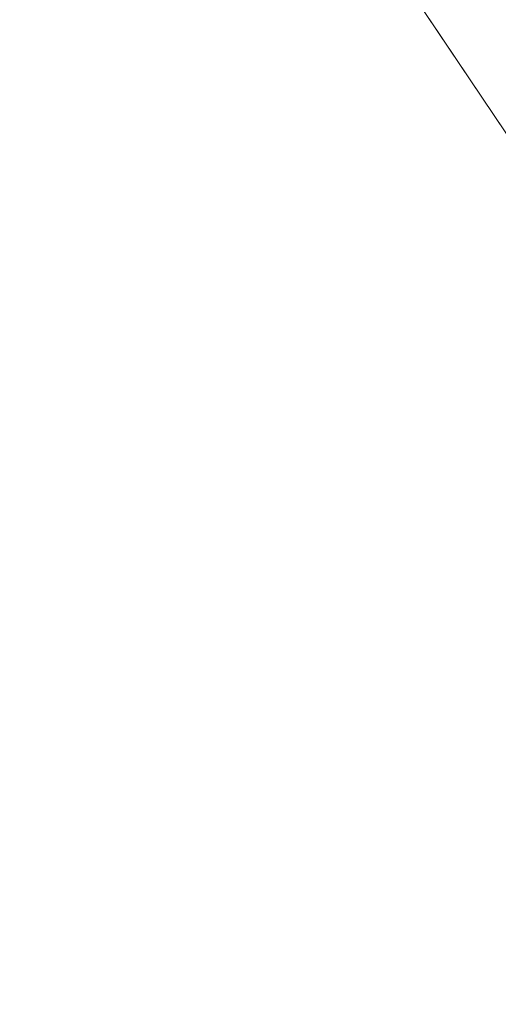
# Model space of a CAD drawing. Header units: centimetres. Extents: x -35.1 to 36.2, y 3.4 to 5.2.
# Tile 135 of 256: x -11.1292 to -11.1119, y 3.777 to 3.8126. Entities that reach past the tile are written whole.
import ezdxf

# ---------------------------------------------------------------- set-up
doc = ezdxf.new("R2010")
doc.units = ezdxf.units.CM
doc.header["$LTSCALE"] = 2.54
doc.layers.add('Lucido design-1', color=7, linetype='Continuous')

# ---------------------------------------------------------------- blocks, each defined once
blk = doc.blocks.new('Gruppo-4-1')
at = {"color": 7, "linetype": 'Continuous', "lineweight": 9}
blk.add_3dface([(-34.952766, 5.100212, -1872.215514), (-34.952766, 3.500212, -1872.215514), (36.079692, 3.500212, -1872.215514), (36.079692, 5.100212, -1872.215514)], dxfattribs=at)
for points, invisible_edges in [([(-11.129299, 3.812377, -1872.959334), (-11.131822, 3.816597, -1872.959334), (-11.13065, 3.816978, -1872.957318), (-11.128138, 3.812777, -1872.957318)], 15), ([(-11.117821, 3.816326, -1872.927046), (-11.117597, 3.816403, -1872.925326), (-11.115035, 3.81236, -1872.925326), (-11.115257, 3.812279, -1872.927046)], 15), ([(-11.114851, 3.812427, -1872.923631), (-11.115035, 3.81236, -1872.925326), (-11.117597, 3.816403, -1872.925326), (-11.117411, 3.816467, -1872.923631)], 15), ([(-11.117411, 3.816467, -1872.923631), (-11.117263, 3.816518, -1872.921959), (-11.114704, 3.81248, -1872.921959), (-11.114851, 3.812427, -1872.923631)], 15), ([(-11.114593, 3.812521, -1872.920311), (-11.114704, 3.81248, -1872.921959), (-11.117263, 3.816518, -1872.921959), (-11.11715, 3.816556, -1872.920311)], 15), ([(-11.11715, 3.816556, -1872.920311), (-11.117072, 3.816584, -1872.918688), (-11.114515, 3.812549, -1872.918688), (-11.114593, 3.812521, -1872.920311)], 15), ([(-11.114469, 3.812566, -1872.917089), (-11.114515, 3.812549, -1872.918688), (-11.117072, 3.816584, -1872.918688), (-11.117025, 3.816599, -1872.917089)], 15), ([(-11.118393, 3.816129, -1872.930554), (-11.115822, 3.812073, -1872.930554), (-11.116169, 3.811947, -1872.932342), (-11.118743, 3.816008, -1872.932342)], 15), ([(-11.118086, 3.816235, -1872.928788), (-11.115519, 3.812184, -1872.928788), (-11.115822, 3.812073, -1872.930554), (-11.118393, 3.816129, -1872.930554)], 15), ([(-11.115257, 3.812279, -1872.927046), (-11.115519, 3.812184, -1872.928788), (-11.118086, 3.816235, -1872.928788), (-11.117821, 3.816326, -1872.927046)], 15), ([(-11.119584, 3.815719, -1872.935985), (-11.117001, 3.811644, -1872.935985), (-11.117489, 3.811466, -1872.937837), (-11.120077, 3.81555, -1872.937837)], 15), ([(-11.11914, 3.815872, -1872.934153), (-11.116562, 3.811804, -1872.934153), (-11.117001, 3.811644, -1872.935985), (-11.119584, 3.815719, -1872.935985)], 15), ([(-11.118743, 3.816008, -1872.932342), (-11.116169, 3.811947, -1872.932342), (-11.116562, 3.811804, -1872.934153), (-11.11914, 3.815872, -1872.934153)], 15), ([(-11.120621, 3.815362, -1872.939711), (-11.118027, 3.811269, -1872.939711), (-11.118619, 3.811054, -1872.941603), (-11.121219, 3.815157, -1872.941603)], 15), ([(-11.120077, 3.81555, -1872.937837), (-11.117489, 3.811466, -1872.937837), (-11.118027, 3.811269, -1872.939711), (-11.120621, 3.815362, -1872.939711)], 15), ([(-11.121219, 3.815157, -1872.941603), (-11.118619, 3.811054, -1872.941603), (-11.119264, 3.810819, -1872.943514), (-11.121871, 3.814932, -1872.943514)], 15), ([(-11.122581, 3.814688, -1872.945443), (-11.119966, 3.810563, -1872.945443), (-11.120726, 3.810286, -1872.947388), (-11.123349, 3.814424, -1872.947388)], 15), ([(-11.121871, 3.814932, -1872.943514), (-11.119264, 3.810819, -1872.943514), (-11.119966, 3.810563, -1872.945443), (-11.122581, 3.814688, -1872.945443)], 15), ([(-11.123349, 3.814424, -1872.947388), (-11.120726, 3.810286, -1872.947388), (-11.121546, 3.809987, -1872.949348), (-11.124177, 3.814139, -1872.949348)], 15), ([(-11.124177, 3.814139, -1872.949348), (-11.121546, 3.809987, -1872.949348), (-11.122428, 3.809666, -1872.951323), (-11.125069, 3.813832, -1872.951323)], 15), ([(-11.125069, 3.813832, -1872.951323), (-11.122428, 3.809666, -1872.951323), (-11.123374, 3.809321, -1872.953311), (-11.126025, 3.813504, -1872.953311)], 15), ([(-11.110801, 3.807178, -1872.915514), (-11.114437, 3.812583, -1872.915514), (-11.11511, 3.813585, -1872.715514), (-11.111718, 3.808541, -1872.715514)], 10), ([(-11.111718, 3.808541, -1872.715514), (-11.11511, 3.813585, -1872.715514), (-11.114425, 3.812582, -1872.713294), (-11.111711, 3.808537, -1872.713294)], 14), ([(-11.126025, 3.813504, -1872.953311), (-11.123374, 3.809321, -1872.953311), (-11.124386, 3.808952, -1872.955309), (-11.127047, 3.813152, -1872.955309)], 15), ([(-11.110232, 3.809108, -1872.699636), (-11.112929, 3.813127, -1872.699636), (-11.112447, 3.813303, -1872.697318), (-11.109755, 3.809291, -1872.697318)], 15), ([(-11.109755, 3.809291, -1872.697318), (-11.112447, 3.813303, -1872.697318), (-11.111895, 3.813504, -1872.694993), (-11.10921, 3.809502, -1872.694993)], 15), ([(-11.127047, 3.813152, -1872.955309), (-11.124386, 3.808952, -1872.955309), (-11.125465, 3.808559, -1872.957318), (-11.128138, 3.812777, -1872.957318)], 15), ([(-11.111259, 3.808711, -1872.706529), (-11.113968, 3.812749, -1872.706529), (-11.113688, 3.812851, -1872.704243), (-11.110982, 3.808818, -1872.704243)], 15), ([(-11.110982, 3.808818, -1872.704243), (-11.113688, 3.812851, -1872.704243), (-11.113342, 3.812977, -1872.701944), (-11.11064, 3.80895, -1872.701944)], 15), ([(-11.11064, 3.80895, -1872.701944), (-11.113342, 3.812977, -1872.701944), (-11.112929, 3.813127, -1872.699636), (-11.110232, 3.809108, -1872.699636)], 15), ([(-11.128138, 3.812777, -1872.957318), (-11.125465, 3.808559, -1872.957318), (-11.126614, 3.80814, -1872.959334), (-11.129299, 3.812377, -1872.959334)], 15), ([(-11.111877, 3.808473, -1872.920311), (-11.111987, 3.808431, -1872.921959), (-11.114704, 3.81248, -1872.921959), (-11.114593, 3.812521, -1872.920311)], 15), ([(-11.114593, 3.812521, -1872.920311), (-11.114515, 3.812549, -1872.918688), (-11.1118, 3.808503, -1872.918688), (-11.111877, 3.808473, -1872.920311)], 15), ([(-11.111755, 3.80852, -1872.917089), (-11.1118, 3.808503, -1872.918688), (-11.114515, 3.812549, -1872.918688), (-11.114469, 3.812566, -1872.917089)], 15), ([(-11.114469, 3.812566, -1872.917089), (-11.114437, 3.812583, -1872.915514), (-11.110801, 3.807178, -1872.915514), (-11.111755, 3.80852, -1872.917089)], 13), ([(-11.111711, 3.808537, -1872.713294), (-11.114425, 3.812582, -1872.713294), (-11.114335, 3.812615, -1872.711056), (-11.111622, 3.808572, -1872.711056)], 15), ([(-11.111622, 3.808572, -1872.711056), (-11.114335, 3.812615, -1872.711056), (-11.114183, 3.81267, -1872.7088), (-11.111472, 3.808629, -1872.7088)], 15), ([(-11.111472, 3.808629, -1872.7088), (-11.114183, 3.81267, -1872.7088), (-11.113968, 3.812749, -1872.706529), (-11.111259, 3.808711, -1872.706529)], 15), ([(-11.129299, 3.812377, -1872.959334), (-11.126614, 3.80814, -1872.959334), (-11.127834, 3.807696, -1872.961357), (-11.130532, 3.811953, -1872.961357)], 15), ([(-11.113092, 3.808005, -1872.930554), (-11.115822, 3.812073, -1872.930554), (-11.115519, 3.812184, -1872.928788), (-11.112792, 3.80812, -1872.928788)], 15), ([(-11.112533, 3.80822, -1872.927046), (-11.112792, 3.80812, -1872.928788), (-11.115519, 3.812184, -1872.928788), (-11.115257, 3.812279, -1872.927046)], 15), ([(-11.115257, 3.812279, -1872.927046), (-11.115035, 3.81236, -1872.925326), (-11.112314, 3.808305, -1872.925326), (-11.112533, 3.80822, -1872.927046)], 15), ([(-11.112132, 3.808375, -1872.923631), (-11.112314, 3.808305, -1872.925326), (-11.115035, 3.81236, -1872.925326), (-11.114851, 3.812427, -1872.923631)], 15), ([(-11.114851, 3.812427, -1872.923631), (-11.114704, 3.81248, -1872.921959), (-11.111987, 3.808431, -1872.921959), (-11.112132, 3.808375, -1872.923631)], 15), ([(-11.130532, 3.811953, -1872.961357), (-11.127834, 3.807696, -1872.961357), (-11.129127, 3.807225, -1872.963384), (-11.131839, 3.811504, -1872.963384)], 15), ([(-11.114258, 3.807555, -1872.935985), (-11.117001, 3.811644, -1872.935985), (-11.116562, 3.811804, -1872.934153), (-11.113823, 3.807723, -1872.934153)], 15), ([(-11.113823, 3.807723, -1872.934153), (-11.116562, 3.811804, -1872.934153), (-11.116169, 3.811947, -1872.932342), (-11.113435, 3.807872, -1872.932342)], 15), ([(-11.113435, 3.807872, -1872.932342), (-11.116169, 3.811947, -1872.932342), (-11.115822, 3.812073, -1872.930554), (-11.113092, 3.808005, -1872.930554)], 15), ([(-11.131839, 3.811504, -1872.963384), (-11.129127, 3.807225, -1872.963384), (-11.130494, 3.806726, -1872.965413), (-11.133221, 3.811028, -1872.965413)], 15), ([(-11.115273, 3.807164, -1872.939711), (-11.118027, 3.811269, -1872.939711), (-11.117489, 3.811466, -1872.937837), (-11.11474, 3.807369, -1872.937837)], 15), ([(-11.11474, 3.807369, -1872.937837), (-11.117489, 3.811466, -1872.937837), (-11.117001, 3.811644, -1872.935985), (-11.114258, 3.807555, -1872.935985)], 15), ([(-11.115857, 3.806938, -1872.941603), (-11.118619, 3.811054, -1872.941603), (-11.118027, 3.811269, -1872.939711), (-11.115273, 3.807164, -1872.939711)], 15), ([(-11.117189, 3.806425, -1872.945443), (-11.119966, 3.810563, -1872.945443), (-11.119264, 3.810819, -1872.943514), (-11.116495, 3.806692, -1872.943514)], 15), ([(-11.116495, 3.806692, -1872.943514), (-11.119264, 3.810819, -1872.943514), (-11.118619, 3.811054, -1872.941603), (-11.115857, 3.806938, -1872.941603)], 15), ([(-11.117941, 3.806135, -1872.947388), (-11.120726, 3.810286, -1872.947388), (-11.119966, 3.810563, -1872.945443), (-11.117189, 3.806425, -1872.945443)], 15), ([(-11.118752, 3.805822, -1872.949348), (-11.121546, 3.809987, -1872.949348), (-11.120726, 3.810286, -1872.947388), (-11.117941, 3.806135, -1872.947388)], 15), ([(-11.120559, 3.805125, -1872.953311), (-11.123374, 3.809321, -1872.953311), (-11.122428, 3.809666, -1872.951323), (-11.119624, 3.805486, -1872.951323)], 15), ([(-11.119624, 3.805486, -1872.951323), (-11.122428, 3.809666, -1872.951323), (-11.121546, 3.809987, -1872.949348), (-11.118752, 3.805822, -1872.949348)], 15), ([(-11.121559, 3.80474, -1872.955309), (-11.124386, 3.808952, -1872.955309), (-11.123374, 3.809321, -1872.953311), (-11.120559, 3.805125, -1872.953311)], 15), ([(-11.122626, 3.804328, -1872.957318), (-11.125465, 3.808559, -1872.957318), (-11.124386, 3.808952, -1872.955309), (-11.121559, 3.80474, -1872.955309)], 15), ([(-11.123762, 3.80389, -1872.959334), (-11.126614, 3.80814, -1872.959334), (-11.125465, 3.808559, -1872.957318), (-11.122626, 3.804328, -1872.957318)], 15), ([(-11.109647, 3.804153, -1872.927046), (-11.109903, 3.804048, -1872.928788), (-11.112792, 3.80812, -1872.928788), (-11.112533, 3.80822, -1872.927046)], 15), ([(-11.112533, 3.80822, -1872.927046), (-11.112314, 3.808305, -1872.925326), (-11.10943, 3.804241, -1872.925326), (-11.109647, 3.804153, -1872.927046)], 15), ([(-11.109251, 3.804314, -1872.923631), (-11.10943, 3.804241, -1872.925326), (-11.112314, 3.808305, -1872.925326), (-11.112132, 3.808375, -1872.923631)], 15), ([(-11.112132, 3.808375, -1872.923631), (-11.111987, 3.808431, -1872.921959), (-11.109107, 3.804372, -1872.921959), (-11.109251, 3.804314, -1872.923631)], 15), ([(-11.108999, 3.804417, -1872.920311), (-11.109107, 3.804372, -1872.921959), (-11.111987, 3.808431, -1872.921959), (-11.111877, 3.808473, -1872.920311)], 15), ([(-11.124968, 3.803425, -1872.961357), (-11.127834, 3.807696, -1872.961357), (-11.126614, 3.80814, -1872.959334), (-11.123762, 3.80389, -1872.959334)], 15), ([(-11.113435, 3.807872, -1872.932342), (-11.110538, 3.803789, -1872.932342), (-11.110921, 3.803633, -1872.934153), (-11.113823, 3.807723, -1872.934153)], 15), ([(-11.113092, 3.808005, -1872.930554), (-11.110199, 3.803927, -1872.930554), (-11.110538, 3.803789, -1872.932342), (-11.113435, 3.807872, -1872.932342)], 15), ([(-11.112792, 3.80812, -1872.928788), (-11.109903, 3.804048, -1872.928788), (-11.110199, 3.803927, -1872.930554), (-11.113092, 3.808005, -1872.930554)], 15), ([(-11.126247, 3.802932, -1872.963384), (-11.129127, 3.807225, -1872.963384), (-11.127834, 3.807696, -1872.961357), (-11.124968, 3.803425, -1872.961357)], 15), ([(-11.114258, 3.807555, -1872.935985), (-11.11135, 3.803458, -1872.935985), (-11.111827, 3.803264, -1872.937837), (-11.11474, 3.807369, -1872.937837)], 15), ([(-11.113823, 3.807723, -1872.934153), (-11.110921, 3.803633, -1872.934153), (-11.11135, 3.803458, -1872.935985), (-11.114258, 3.807555, -1872.935985)], 15), ([(-11.127599, 3.802411, -1872.965413), (-11.130494, 3.806726, -1872.965413), (-11.129127, 3.807225, -1872.963384), (-11.126247, 3.802932, -1872.963384)], 15), ([(-11.115273, 3.807164, -1872.939711), (-11.112353, 3.803049, -1872.939711), (-11.112931, 3.802814, -1872.941603), (-11.115857, 3.806938, -1872.941603)], 15), ([(-11.11474, 3.807369, -1872.937837), (-11.111827, 3.803264, -1872.937837), (-11.112353, 3.803049, -1872.939711), (-11.115273, 3.807164, -1872.939711)], 15), ([(-11.115857, 3.806938, -1872.941603), (-11.112931, 3.802814, -1872.941603), (-11.113561, 3.802557, -1872.943514), (-11.116495, 3.806692, -1872.943514)], 15), ([(-11.129026, 3.80186, -1872.967443), (-11.131938, 3.8062, -1872.967443), (-11.130494, 3.806726, -1872.965413), (-11.127599, 3.802411, -1872.965413)], 15), ([(-11.116495, 3.806692, -1872.943514), (-11.113561, 3.802557, -1872.943514), (-11.114247, 3.802278, -1872.945443), (-11.117189, 3.806425, -1872.945443)], 15), ([(-11.13053, 3.80128, -1872.96947), (-11.133459, 3.805646, -1872.96947), (-11.131938, 3.8062, -1872.967443), (-11.129026, 3.80186, -1872.967443)], 15), ([(-11.117941, 3.806135, -1872.947388), (-11.114989, 3.801975, -1872.947388), (-11.11579, 3.801649, -1872.949348), (-11.118752, 3.805822, -1872.949348)], 15), ([(-11.117189, 3.806425, -1872.945443), (-11.114247, 3.802278, -1872.945443), (-11.114989, 3.801975, -1872.947388), (-11.117941, 3.806135, -1872.947388)], 15), ([(-11.118752, 3.805822, -1872.949348), (-11.11579, 3.801649, -1872.949348), (-11.116652, 3.801298, -1872.951323), (-11.119624, 3.805486, -1872.951323)], 15), ([(-11.119624, 3.805486, -1872.951323), (-11.116652, 3.801298, -1872.951323), (-11.117576, 3.800921, -1872.953311), (-11.120559, 3.805125, -1872.953311)], 15), ([(-11.120559, 3.805125, -1872.953311), (-11.117576, 3.800921, -1872.953311), (-11.118564, 3.800518, -1872.955309), (-11.121559, 3.80474, -1872.955309)], 15), ([(-11.121559, 3.80474, -1872.955309), (-11.118564, 3.800518, -1872.955309), (-11.119618, 3.800088, -1872.957318), (-11.122626, 3.804328, -1872.957318)], 15), ([(-11.122626, 3.804328, -1872.957318), (-11.119618, 3.800088, -1872.957318), (-11.12074, 3.799631, -1872.959334), (-11.123762, 3.80389, -1872.959334)], 15), ([(-11.123762, 3.80389, -1872.959334), (-11.12074, 3.799631, -1872.959334), (-11.121932, 3.799145, -1872.961357), (-11.124968, 3.803425, -1872.961357)], 15), ([(-11.124968, 3.803425, -1872.961357), (-11.121932, 3.799145, -1872.961357), (-11.123195, 3.798631, -1872.963384), (-11.126247, 3.802932, -1872.963384)], 15), ([(-11.109265, 3.798931, -1872.939711), (-11.112353, 3.803049, -1872.939711), (-11.111827, 3.803264, -1872.937837), (-11.108746, 3.799154, -1872.937837)], 15), ([(-11.126247, 3.802932, -1872.963384), (-11.123195, 3.798631, -1872.963384), (-11.12453, 3.798086, -1872.965413), (-11.127599, 3.802411, -1872.965413)], 15), ([(-11.109835, 3.798685, -1872.941603), (-11.112931, 3.802814, -1872.941603), (-11.112353, 3.803049, -1872.939711), (-11.109265, 3.798931, -1872.939711)], 15), ([(-11.111134, 3.798126, -1872.945443), (-11.114247, 3.802278, -1872.945443), (-11.113561, 3.802557, -1872.943514), (-11.110458, 3.798417, -1872.943514)], 15), ([(-11.110458, 3.798417, -1872.943514), (-11.113561, 3.802557, -1872.943514), (-11.112931, 3.802814, -1872.941603), (-11.109835, 3.798685, -1872.941603)], 15), ([(-11.127599, 3.802411, -1872.965413), (-11.12453, 3.798086, -1872.965413), (-11.12594, 3.797512, -1872.967443), (-11.129026, 3.80186, -1872.967443)], 15), ([(-11.111867, 3.797811, -1872.947388), (-11.114989, 3.801975, -1872.947388), (-11.114247, 3.802278, -1872.945443), (-11.111134, 3.798126, -1872.945443)], 15), ([(-11.129026, 3.80186, -1872.967443), (-11.12594, 3.797512, -1872.967443), (-11.127426, 3.796906, -1872.96947), (-11.13053, 3.80128, -1872.96947)], 15), ([(-11.112658, 3.79747, -1872.949348), (-11.11579, 3.801649, -1872.949348), (-11.114989, 3.801975, -1872.947388), (-11.111867, 3.797811, -1872.947388)], 15), ([(-11.113508, 3.797104, -1872.951323), (-11.116652, 3.801298, -1872.951323), (-11.11579, 3.801649, -1872.949348), (-11.112658, 3.79747, -1872.949348)], 15), ([(-11.13053, 3.80128, -1872.96947), (-11.127426, 3.796906, -1872.96947), (-11.12899, 3.796269, -1872.971493), (-11.132113, 3.80067, -1872.971493)], 15), ([(-11.11442, 3.796712, -1872.953311), (-11.117576, 3.800921, -1872.953311), (-11.116652, 3.801298, -1872.951323), (-11.113508, 3.797104, -1872.951323)], 15), ([(-11.115395, 3.796292, -1872.955309), (-11.118564, 3.800518, -1872.955309), (-11.117576, 3.800921, -1872.953311), (-11.11442, 3.796712, -1872.953311)], 15), ([(-11.132113, 3.80067, -1872.971493), (-11.12899, 3.796269, -1872.971493), (-11.130631, 3.7956, -1872.973508), (-11.133775, 3.800029, -1872.973508)], 15), ([(-11.116436, 3.795844, -1872.957318), (-11.119618, 3.800088, -1872.957318), (-11.118564, 3.800518, -1872.955309), (-11.115395, 3.796292, -1872.955309)], 15), ([(-11.117544, 3.795367, -1872.959334), (-11.12074, 3.799631, -1872.959334), (-11.119618, 3.800088, -1872.957318), (-11.116436, 3.795844, -1872.957318)], 15), ([(-11.11872, 3.794861, -1872.961357), (-11.121932, 3.799145, -1872.961357), (-11.12074, 3.799631, -1872.959334), (-11.117544, 3.795367, -1872.959334)], 15), ([(-11.119966, 3.794324, -1872.963384), (-11.123195, 3.798631, -1872.963384), (-11.121932, 3.799145, -1872.961357), (-11.11872, 3.794861, -1872.961357)], 15), ([(-11.121285, 3.793757, -1872.965413), (-11.12453, 3.798086, -1872.965413), (-11.123195, 3.798631, -1872.963384), (-11.119966, 3.794324, -1872.963384)], 15), ([(-11.122676, 3.793158, -1872.967443), (-11.12594, 3.797512, -1872.967443), (-11.12453, 3.798086, -1872.965413), (-11.121285, 3.793757, -1872.965413)], 15), ([(-11.111867, 3.797811, -1872.947388), (-11.108571, 3.793646, -1872.947388), (-11.109351, 3.793292, -1872.949348), (-11.112658, 3.79747, -1872.949348)], 15), ([(-11.124143, 3.792527, -1872.96947), (-11.127426, 3.796906, -1872.96947), (-11.12594, 3.797512, -1872.967443), (-11.122676, 3.793158, -1872.967443)], 15), ([(-11.112658, 3.79747, -1872.949348), (-11.109351, 3.793292, -1872.949348), (-11.110189, 3.792911, -1872.951323), (-11.113508, 3.797104, -1872.951323)], 15), ([(-11.125686, 3.791862, -1872.971493), (-11.12899, 3.796269, -1872.971493), (-11.127426, 3.796906, -1872.96947), (-11.124143, 3.792527, -1872.96947)], 15), ([(-11.113508, 3.797104, -1872.951323), (-11.110189, 3.792911, -1872.951323), (-11.111089, 3.792502, -1872.953311), (-11.11442, 3.796712, -1872.953311)], 15), ([(-11.11442, 3.796712, -1872.953311), (-11.111089, 3.792502, -1872.953311), (-11.112051, 3.792065, -1872.955309), (-11.115395, 3.796292, -1872.955309)], 15), ([(-11.127307, 3.791165, -1872.973508), (-11.130631, 3.7956, -1872.973508), (-11.12899, 3.796269, -1872.971493), (-11.125686, 3.791862, -1872.971493)], 15), ([(-11.115395, 3.796292, -1872.955309), (-11.112051, 3.792065, -1872.955309), (-11.113077, 3.791599, -1872.957318), (-11.116436, 3.795844, -1872.957318)], 15), ([(-11.116436, 3.795844, -1872.957318), (-11.113077, 3.791599, -1872.957318), (-11.114169, 3.791103, -1872.959334), (-11.117544, 3.795367, -1872.959334)], 15), ([(-11.129006, 3.790433, -1872.975514), (-11.132353, 3.794898, -1872.975514), (-11.130631, 3.7956, -1872.973508), (-11.127307, 3.791165, -1872.973508)], 15), ([(-11.117544, 3.795367, -1872.959334), (-11.114169, 3.791103, -1872.959334), (-11.115329, 3.790576, -1872.961357), (-11.11872, 3.794861, -1872.961357)], 15), ([(-11.130785, 3.789668, -1872.977507), (-11.134155, 3.794163, -1872.977507), (-11.132353, 3.794898, -1872.975514), (-11.129006, 3.790433, -1872.975514)], 15), ([(-11.11872, 3.794861, -1872.961357), (-11.115329, 3.790576, -1872.961357), (-11.116558, 3.790018, -1872.963384), (-11.119966, 3.794324, -1872.963384)], 15), ([(-11.119966, 3.794324, -1872.963384), (-11.116558, 3.790018, -1872.963384), (-11.117858, 3.789427, -1872.965413), (-11.121285, 3.793757, -1872.965413)], 15), ([(-11.121285, 3.793757, -1872.965413), (-11.117858, 3.789427, -1872.965413), (-11.119231, 3.788804, -1872.967443), (-11.122676, 3.793158, -1872.967443)], 15), ([(-11.122676, 3.793158, -1872.967443), (-11.119231, 3.788804, -1872.967443), (-11.120677, 3.788147, -1872.96947), (-11.124143, 3.792527, -1872.96947)], 15), ([(-11.124143, 3.792527, -1872.96947), (-11.120677, 3.788147, -1872.96947), (-11.122199, 3.787456, -1872.971493), (-11.125686, 3.791862, -1872.971493)], 15), ([(-11.108526, 3.787844, -1872.955309), (-11.112051, 3.792065, -1872.955309), (-11.111089, 3.792502, -1872.953311), (-11.107578, 3.788298, -1872.953311)], 15), ([(-11.109537, 3.787359, -1872.957318), (-11.113077, 3.791599, -1872.957318), (-11.112051, 3.792065, -1872.955309), (-11.108526, 3.787844, -1872.955309)], 15), ([(-11.125686, 3.791862, -1872.971493), (-11.122199, 3.787456, -1872.971493), (-11.123797, 3.78673, -1872.973508), (-11.127307, 3.791165, -1872.973508)], 15), ([(-11.110613, 3.786844, -1872.959334), (-11.114169, 3.791103, -1872.959334), (-11.113077, 3.791599, -1872.957318), (-11.109537, 3.787359, -1872.957318)], 15), ([(-11.127307, 3.791165, -1872.973508), (-11.123797, 3.78673, -1872.973508), (-11.125473, 3.785969, -1872.975514), (-11.129006, 3.790433, -1872.975514)], 15), ([(-11.111755, 3.786296, -1872.961357), (-11.115329, 3.790576, -1872.961357), (-11.114169, 3.791103, -1872.959334), (-11.110613, 3.786844, -1872.959334)], 15), ([(-11.112966, 3.785716, -1872.963384), (-11.116558, 3.790018, -1872.963384), (-11.115329, 3.790576, -1872.961357), (-11.111755, 3.786296, -1872.961357)], 15), ([(-11.129006, 3.790433, -1872.975514), (-11.125473, 3.785969, -1872.975514), (-11.127227, 3.785172, -1872.977507), (-11.130785, 3.789668, -1872.977507)], 15), ([(-11.114247, 3.785103, -1872.965413), (-11.117858, 3.789427, -1872.965413), (-11.116558, 3.790018, -1872.963384), (-11.112966, 3.785716, -1872.963384)], 15), ([(-11.130785, 3.789668, -1872.977507), (-11.127227, 3.785172, -1872.977507), (-11.129061, 3.784339, -1872.979485), (-11.132644, 3.788867, -1872.979485)], 15), ([(-11.1156, 3.784455, -1872.967443), (-11.119231, 3.788804, -1872.967443), (-11.117858, 3.789427, -1872.965413), (-11.114247, 3.785103, -1872.965413)], 15), ([(-11.132644, 3.788867, -1872.979485), (-11.129061, 3.784339, -1872.979485), (-11.130974, 3.78347, -1872.981445), (-11.134585, 3.788032, -1872.981445)], 15), ([(-11.117025, 3.783772, -1872.96947), (-11.120677, 3.788147, -1872.96947), (-11.119231, 3.788804, -1872.967443), (-11.1156, 3.784455, -1872.967443)], 15), ([(-11.118524, 3.783054, -1872.971493), (-11.122199, 3.787456, -1872.971493), (-11.120677, 3.788147, -1872.96947), (-11.117025, 3.783772, -1872.96947)], 15), ([(-11.120098, 3.7823, -1872.973508), (-11.123797, 3.78673, -1872.973508), (-11.122199, 3.787456, -1872.971493), (-11.118524, 3.783054, -1872.971493)], 15), ([(-11.121749, 3.781509, -1872.975514), (-11.125473, 3.785969, -1872.975514), (-11.123797, 3.78673, -1872.973508), (-11.120098, 3.7823, -1872.973508)], 15), ([(-11.111755, 3.786296, -1872.961357), (-11.107996, 3.782026, -1872.961357), (-11.109188, 3.781424, -1872.963384), (-11.112966, 3.785716, -1872.963384)], 15), ([(-11.123477, 3.780681, -1872.977507), (-11.127227, 3.785172, -1872.977507), (-11.125473, 3.785969, -1872.975514), (-11.121749, 3.781509, -1872.975514)], 15), ([(-11.112966, 3.785716, -1872.963384), (-11.109188, 3.781424, -1872.963384), (-11.110449, 3.780787, -1872.965413), (-11.114247, 3.785103, -1872.965413)], 15), ([(-11.125284, 3.779815, -1872.979485), (-11.129061, 3.784339, -1872.979485), (-11.127227, 3.785172, -1872.977507), (-11.123477, 3.780681, -1872.977507)], 15), ([(-11.114247, 3.785103, -1872.965413), (-11.110449, 3.780787, -1872.965413), (-11.11178, 3.780115, -1872.967443), (-11.1156, 3.784455, -1872.967443)], 15), ([(-11.1156, 3.784455, -1872.967443), (-11.11178, 3.780115, -1872.967443), (-11.113182, 3.779407, -1872.96947), (-11.117025, 3.783772, -1872.96947)], 15), ([(-11.127169, 3.778912, -1872.981445), (-11.130974, 3.78347, -1872.981445), (-11.129061, 3.784339, -1872.979485), (-11.125284, 3.779815, -1872.979485)], 15), ([(-11.117025, 3.783772, -1872.96947), (-11.113182, 3.779407, -1872.96947), (-11.114658, 3.778662, -1872.971493), (-11.118524, 3.783054, -1872.971493)], 15), ([(-11.129134, 3.777971, -1872.983383), (-11.132969, 3.782564, -1872.983383), (-11.130974, 3.78347, -1872.981445), (-11.127169, 3.778912, -1872.981445)], 15), ([(-11.118524, 3.783054, -1872.971493), (-11.114658, 3.778662, -1872.971493), (-11.116207, 3.777879, -1872.973508), (-11.120098, 3.7823, -1872.973508)], 15), ([(-11.131179, 3.776991, -1872.985296), (-11.135045, 3.781621, -1872.985296), (-11.132969, 3.782564, -1872.983383), (-11.129134, 3.777971, -1872.983383)], 15), ([(-11.120098, 3.7823, -1872.973508), (-11.116207, 3.777879, -1872.973508), (-11.117832, 3.777059, -1872.975514), (-11.121749, 3.781509, -1872.975514)], 15), ([(-11.121749, 3.781509, -1872.975514), (-11.117832, 3.777059, -1872.975514), (-11.119533, 3.7762, -1872.977507), (-11.123477, 3.780681, -1872.977507)], 15), ([(-11.123477, 3.780681, -1872.977507), (-11.119533, 3.7762, -1872.977507), (-11.121311, 3.775302, -1872.979485), (-11.125284, 3.779815, -1872.979485)], 15), ([(-11.125284, 3.779815, -1872.979485), (-11.121311, 3.775302, -1872.979485), (-11.123167, 3.774365, -1872.981445), (-11.127169, 3.778912, -1872.981445)], 15), ([(-11.109147, 3.775057, -1872.96947), (-11.113182, 3.779407, -1872.96947), (-11.11178, 3.780115, -1872.967443), (-11.107768, 3.775791, -1872.967443)], 15), ([(-11.110597, 3.774285, -1872.971493), (-11.114658, 3.778662, -1872.971493), (-11.113182, 3.779407, -1872.96947), (-11.109147, 3.775057, -1872.96947)], 15), ([(-11.127169, 3.778912, -1872.981445), (-11.123167, 3.774365, -1872.981445), (-11.125101, 3.773388, -1872.983383), (-11.129134, 3.777971, -1872.983383)], 15), ([(-11.112121, 3.773475, -1872.973508), (-11.116207, 3.777879, -1872.973508), (-11.114658, 3.778662, -1872.971493), (-11.110597, 3.774285, -1872.971493)], 15), ([(-11.129134, 3.777971, -1872.983383), (-11.125101, 3.773388, -1872.983383), (-11.127113, 3.772372, -1872.985296), (-11.131179, 3.776991, -1872.985296)], 15), ([(-11.113718, 3.772625, -1872.975514), (-11.117832, 3.777059, -1872.975514), (-11.116207, 3.777879, -1872.973508), (-11.112121, 3.773475, -1872.973508)], 15), ([(-11.11539, 3.771735, -1872.977507), (-11.119533, 3.7762, -1872.977507), (-11.117832, 3.777059, -1872.975514), (-11.113718, 3.772625, -1872.975514)], 15)]:
    blk.add_3dface(points, dxfattribs=dict(at, invisible_edges=invisible_edges))

msp = doc.modelspace()

# ---------------------------------------------------------------- block references
at = {"layer": 'Lucido design-1', "color": 7}
msp.add_blockref('Gruppo-4-1', (0, 0), dxfattribs=at)

doc.saveas('drawing.dxf')
